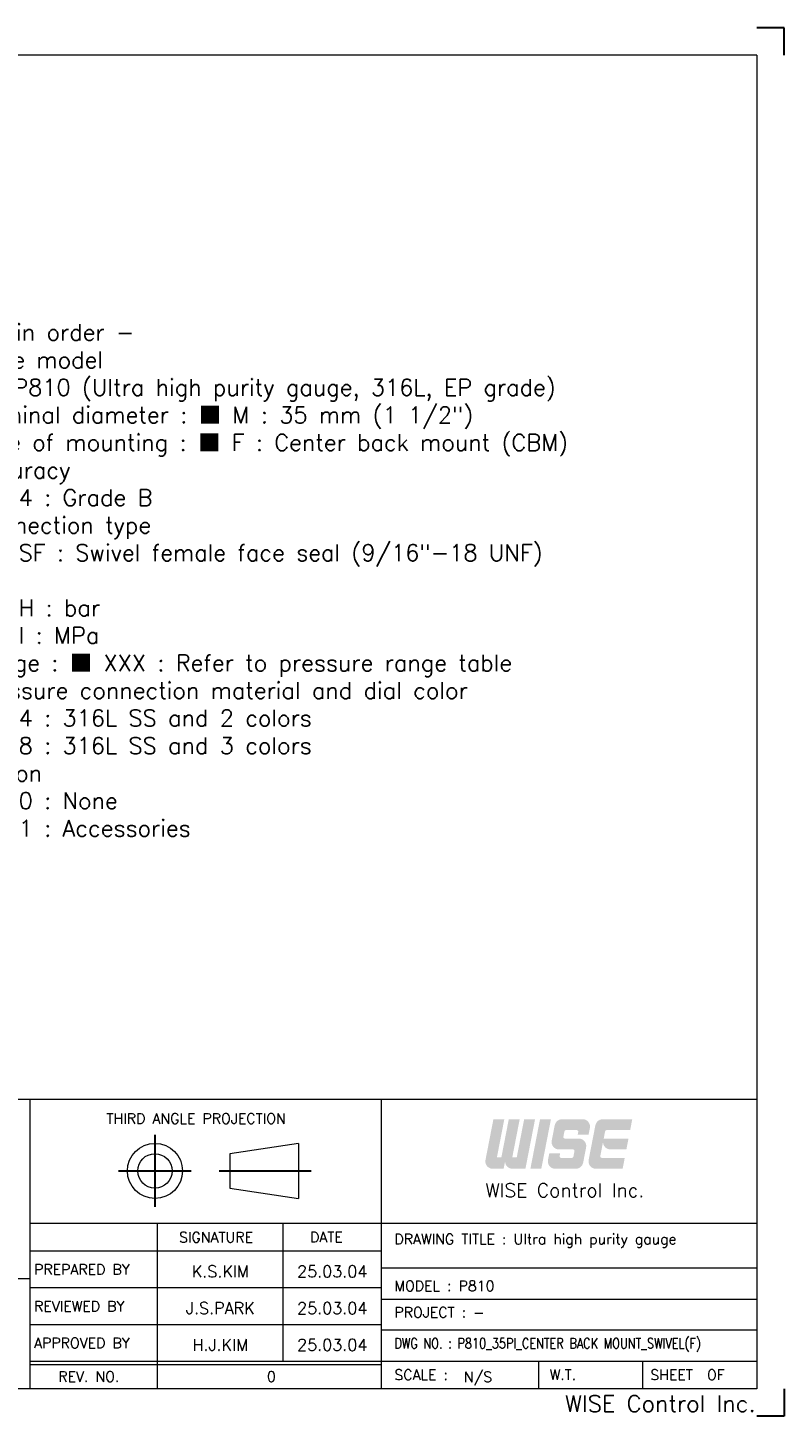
# Model space of a CAD drawing. Extents: x -342 to -45, y -4 to 206.
# Tile 11 of 11: x -159 to -45, y -4 to 206. Entities that reach past the tile are written whole.
import ezdxf
from ezdxf.enums import TextEntityAlignment as Align

# ---------------------------------------------------------------- set-up
doc = ezdxf.new("R2010")
doc.units = 0
doc.header["$LTSCALE"] = 17
doc.header["$MEASUREMENT"] = 0
doc.linetypes.add('CENTER', pattern=[2, 1.25, -0.25, 0.25, -0.25])
doc.linetypes.add('DASHEDX2', pattern=[1.5, 1, -0.5])
doc.layers.get('0').update_dxf_attribs({"linetype": 'DASHEDX2', "lineweight": 18})
doc.layers.add('4', color=4, linetype='CONTINUOUS', lineweight=30)
doc.styles.add('ROMANC', font='romans.shx', dxfattribs={"bigfont": 'whgtxt.shx'})
doc.styles.add('ROMANS', font='ROMANS.shx', dxfattribs={"bigfont": 'whgtxt.shx'})

msp = doc.modelspace()

# ---------------------------------------------------------------- hatches: boundary and pattern name
at = {"layer": '4', "linetype": 'CENTER'}
for points in [[(-86.83, 34.571, 0.4142136), (-85.705, 33.445), (-83.748, 33.445), (-82.289, 40.948), (-83.94, 40.948), (-85.063, 35.171), (-85.738, 35.171), (-84.615, 40.948), (-86.266, 40.948), (-87.389, 35.171), (-88.064, 35.171), (-86.941, 40.948), (-88.592, 40.948), (-89.79, 34.785, 0.4716306), (-88.685, 33.445), (-87.049, 33.445)], [(-79.888, 40.948), (-81.539, 40.948), (-82.997, 33.445), (-81.347, 33.445)], [(-75.017, 34.356), (-74.565, 36.682, 0.4716306), (-75.67, 38.022), (-77.783, 38.022, -0.4716306), (-78.004, 38.29), (-77.844, 39.116, -0.3590367), (-77.623, 39.298), (-75.98, 39.298, -0.4716306), (-75.759, 39.03), (-75.838, 38.622), (-74.188, 38.622), (-73.996, 39.608, 0.4716306), (-75.101, 40.948), (-78.21, 40.948, 0.3590367), (-79.315, 40.038), (-79.767, 37.712, 0.4716306), (-78.662, 36.371), (-76.549, 36.371, -0.4716306), (-76.328, 36.103), (-76.489, 35.278, -0.3590367), (-76.71, 35.096), (-78.352, 35.096, -0.4716306), (-78.573, 35.364), (-78.494, 35.771), (-80.144, 35.771), (-80.336, 34.785, 0.4716306), (-79.231, 33.445), (-76.122, 33.445, 0.3590367)], [(-68.721, 35.096), (-72.199, 35.096, -0.4716306), (-72.42, 35.364), (-72.224, 36.371), (-72.006, 37.497, 0.4142136), (-70.88, 36.371), (-68.473, 36.371), (-68.152, 38.022), (-71.903, 38.022), (-71.691, 39.116, -0.3590367), (-71.47, 39.298), (-67.904, 39.298), (-67.583, 40.948), (-72.058, 40.948, 0.3590367), (-73.162, 40.038), (-74.183, 34.785, 0.4716306), (-73.079, 33.445), (-69.042, 33.445)]]:
    msp.add_hatch(color=1, dxfattribs=at).paths.add_polyline_path(points)

# ---------------------------------------------------------------- linework, layer by layer
at = {"color": 4, "linetype": 'Continuous'}
for p, q in [((-48.756, 201.853), (-337.42, 201.853)), ((-48.756, 201.853), (-48.756, 0.19)), ((-205.072, 43.958), (-158.699, 43.958)), ((-158.699, 43.958), (-48.756, 43.958)), ((-118.066, 37.296), (-128.487, 35.733)), ((-128.487, 35.733), (-128.487, 30.523)), ((-118.066, 37.296), (-118.066, 28.96)), ((-128.487, 30.523), (-118.066, 28.96)), ((-48.756, 0.19), (-337.42, 0.19))]:
    msp.add_line(p, q, dxfattribs=at)
at = {"color": 3, "linetype": 'Continuous'}
for p, q in [((-158.699, 0.19), (-158.699, 43.958)), ((-105.551, 43.958), (-105.551, 0.19)), ((-158.699, 25.2), (-48.756, 25.2)), ((-139.42, 0.19), (-139.42, 25.2)), ((-120.401, 4.358), (-120.401, 25.2)), ((-158.699, 21.032), (-105.551, 21.032)), ((-205.072, 16.864), (-158.699, 16.864)), ((-158.699, 15.474), (-105.551, 15.474)), ((-158.699, 9.916), (-105.551, 9.916)), ((-81.779, 4.358), (-81.779, 0.19)), ((-66.042, 4.358), (-66.042, 0.19)), ((-158.699, 3.837), (-105.551, 3.837))]:
    msp.add_line(p, q, dxfattribs=at)
at = {"color": 7, "linetype": 'Continuous'}
for p, q in [((-48.756, 18.427), (-105.551, 18.427)), ((-105.551, 13.737), (-48.756, 13.737)), ((-48.756, 9.048), (-105.551, 9.048)), ((-158.699, 4.358), (-48.756, 4.358))]:
    msp.add_line(p, q, dxfattribs=at)
at = {"color": 4, "linetype": 'Continuous'}
for radius in [4.168, 2.605]:
    msp.add_circle((-139.803, 33.128), radius, dxfattribs=at)
at = {"layer": '4', "color": 1}
for p, q in [((-44.588, 206.022), (-48.756, 206.022)), ((-44.588, 201.853), (-44.588, 206.022)), ((-44.588, 0.19), (-44.588, -3.978)), ((-44.588, -3.978), (-48.756, -3.978))]:
    msp.add_line(p, q, dxfattribs=at)
at = {"layer": '4', "color": 1, "linetype": 'CENTER'}
for p, q in [((-139.803, 38.58), (-139.803, 27.669)), ((-145.344, 33.128), (-134.349, 33.128)), ((-130.068, 33.128), (-116.146, 33.128))]:
    msp.add_line(p, q, dxfattribs=at)

# ---------------------------------------------------------------- texts
at = {"color": 3, "linetype": 'Continuous'}
for s, height, style, p in [('THIRD ANGLE PROJECTION', 1.56316, 'ROMANS', (-147.146, 40.267)), ('SIGNATURE', 1.5632, 'ROMANS', (-136.155, 22.32)), ('DATE', 1.5632, 'ROMANS', (-116.339, 22.324)), ('DRAWING TITLE : Ultra high purity gauge', 1.56316, 'ROMANS', (-103.572, 22.034)), ('PREPARED BY', 1.56316, 'ROMANS', (-158.087, 17.435)), ('MODEL : P810', 1.56316, 'ROMANS', (-103.572, 14.954)), ('REVIEWED BY', 1.56316, 'ROMANS', (-158.087, 11.877)), ('PROJECT : -', 1.56316, 'ROMANS', (-103.572, 10.957)), ('APPROVED BY', 1.56316, 'ROMANS', (-158.087, 6.319)), ('REV. NO.', 1.5632, 'ROMANS', (-154.431, 1.239)), ('0', 1.563, 'ROMANC', (-122.85, 1.239)), ('SCALE :         ', 1.56316, 'ROMANS', (-103.572, 1.507)), ('N/S', 1.5632, 'ROMANS', (-93.069, 1.19)), ('W.T. ', 1.5632, 'ROMANS', (-80.087, 1.507)), ('SHEET  OF', 1.5632, 'ROMANS', (-64.847, 1.507))]:
    msp.add_text(s, height=height, dxfattribs=dict(at, style=style)).set_placement(p)
at = {"color": 3, "style": 'ROMANS'}
msp.add_text('WISE Control Inc.', height=2.08421, dxfattribs=at).set_placement((-77.788, 30.202), align=Align.MIDDLE_CENTER)
at = {"color": 3, "linetype": 'Continuous', "style": 'ROMANS'}
for s, p in [('K.S.KIM', (-129.91, 17.037)), ('25.03.04', (-112.976, 17.037)), ('J.S.PARK', (-129.91, 11.479)), ('25.03.04', (-112.976, 11.479)), ('H.J.KIM', (-129.91, 5.922)), ('25.03.04', (-112.976, 5.922))]:
    msp.add_text(s, height=1.7716, dxfattribs=at).set_placement(p, align=Align.CENTER)
at = {"color": 3, "linetype": 'Continuous', "style": 'ROMANS', "width": 0.8}
msp.add_text('DWG NO. : P810_35PI_CENTER BACK MOUNT_SWIVEL(F)', height=1.56316, dxfattribs=at).set_placement((-103.572, 6.268))
at = {"color": 3, "linetype": 'Continuous', "style": 'ROMANS'}
msp.add_text('WISE Control Inc.', height=2.50105, dxfattribs=at).set_placement((-48.92, -3.32), align=Align.RIGHT)
at = {"color": 4, "insert": (-172.41, 161.212), "char_height": 2.5, "attachment_point": 1, "style": 'ROMANS'}
msp.add_mtext_dynamic_auto_height_columns('\\pi2.5;{\\C3;- Main order -\\P\\pi0;1. Base model \\P    \\fGulim|b0|i0|c129|p50;■ \\Fromans,whgtxt|c129;P810 (Ultra high purity gauge, 316L, EP grade)\\P2. Nominal diameter : \\fGulim|b0|i0|c129|p50;■\\Fromans,whgtxt|c129; M : 35 mm (1 1/2") \\P3. Type of mounting : \\fGulim|b0|i0|c129|p50;■\\Fromans,whgtxt|c129; F : Center back mount (CBM)\\P4. Accuracy\\P    \\fGulim|b0|i0|c129|p50;■\\Fromans,whgtxt|c129; 4 : Grade B \\P5. Connection type \\P    \\fGulim|b0|i0|c129|p50;■\\Fromans,whgtxt|c129; SF : Swivel female face seal (9/16"-18 UNF)\\P6. Unit\\P    \\fGulim|b0|i0|c129|p50;□\\Fromans,whgtxt|c129; H : bar\\P    \\fGulim|b0|i0|c129|p50;□\\Fromans,whgtxt|c129; I : MPa \\P7. Range : \\fGulim|b0|i0|c129|p50;■\\Fromans,whgtxt|c129; XXX : Refer to pressure range table\\P8. Pressure connection material and dial color\\P    \\fGulim|b0|i0|c129|p50;□\\Fromans,whgtxt|c129; 4 : 316L SS and 2 colors\\P    \\fGulim|b0|i0|c129|p50;□\\Fromans,whgtxt|c129; 8 : 316L SS and 3 colors \\P9. Option\\P    \\fGulim|b0|i0|c129|p50;□\\Fromans,whgtxt|c129; 0 : None\\P    \\fGulim|b0|i0|c129|p50;□\\Fromans,whgtxt|c129; 1 : Accessories }', width=136.29381, gutter_width=0, height=87.704, count=1, dxfattribs=at)

doc.saveas('drawing.dxf')
